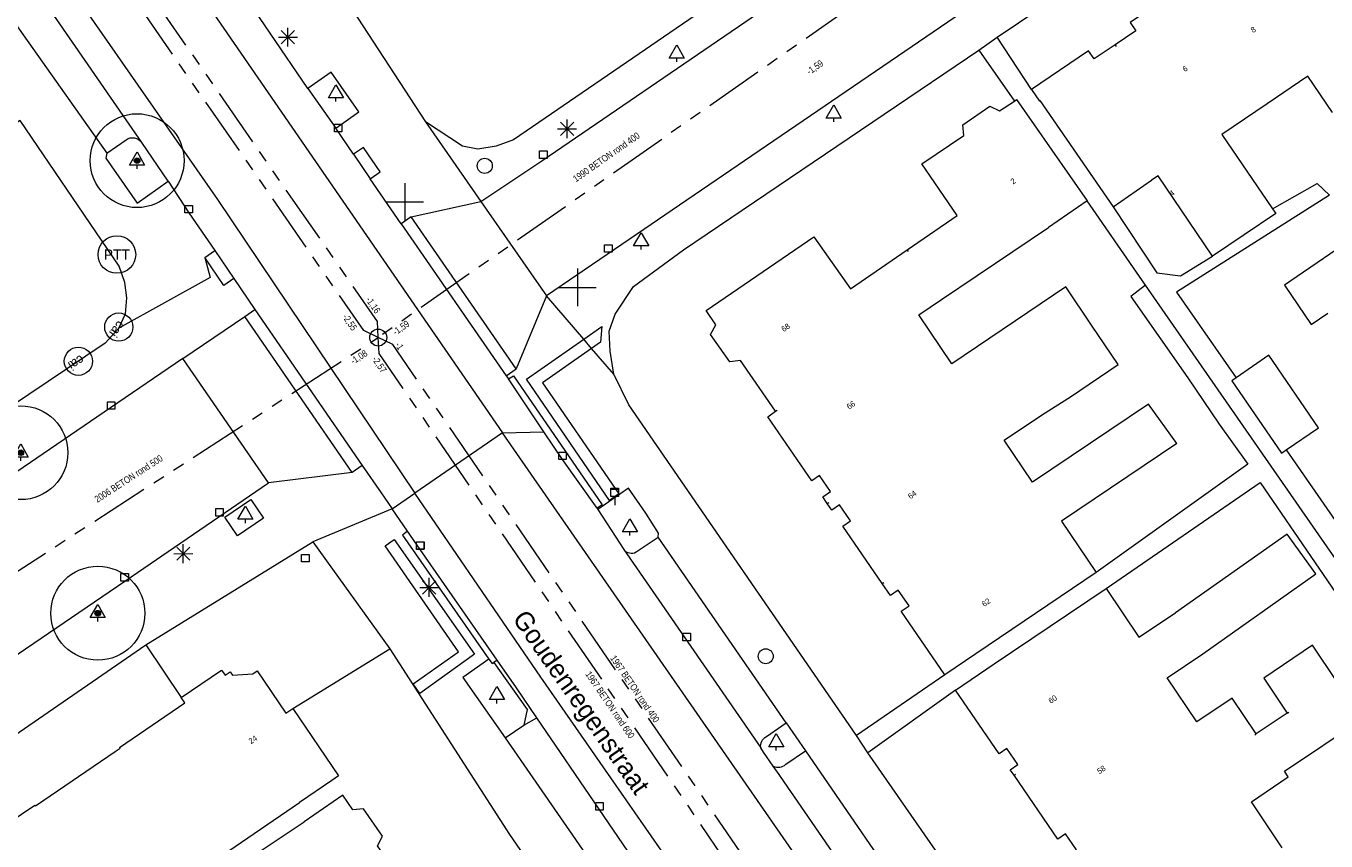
# Model space of a CAD drawing. Header units: millimetres. Extents: x 812 to 183790, y 13 to 580968.
# Tile 256 of 256: x 182815 to 182884, y 580542 to 580586. Entities that reach past the tile are written whole.
import ezdxf

# ---------------------------------------------------------------- set-up
doc = ezdxf.new("R2010")
doc.units = ezdxf.units.MM
doc.header["$LTSCALE"] = 5
for name, pattern in [('DGN1', [336.0003, 0, -336.0003]), ('DGN3', [672.0006, 448.0004, -224.0002]), ('PHANTOM2', [1.25, 0.625, -0.125, 0.125, -0.125, 0.125, -0.125])]:
    doc.linetypes.add(name, pattern=pattern)
for name, color, linetype, lineweight in [('000 BOB begin', 252, 'Continuous', 13), ('000 BOB eind', 252, 'Continuous', 13), ('000 Specificaties_S', 252, 'Continuous', 13), ('046 GEMENGD STELSEL', 252, 'PHANTOM2', 0), ('afvalbak', 252, 'Continuous', 9), ('beheer openbare ruimte wegbeheer', 252, 'Continuous', 9), ('boom', 252, 'Continuous', 9), ('brandkraan -put', 252, 'Continuous', 9), ('cai-kast', 252, 'Continuous', 9), ('Grens overig bouwwerk IMGEO uitbreiding populatie', 7, 'Continuous', 0), ('hoofdgebouw', 252, 'Continuous', 9), ('huisnummerreeks BGT', 252, 'Continuous', 9), ('inspectie- rioolput', 252, 'Continuous', 9), ('kant verharding', 252, 'Continuous', 9), ('kolk', 252, 'Continuous', 9), ('lichtmast', 252, 'Continuous', 9), ('maaiveld', 6, 'Continuous', 0), ('openbaar ruimte label', 252, 'Continuous', 9), ('sluitlijn', 252, 'DGN3', 9), ('verkeersbord', 252, 'Continuous', 9), ('waterleidingput', 252, 'Continuous', 9)]:
    doc.layers.add(name, color=color, linetype=linetype, lineweight=lineweight)
for name, color, linetype, lineweight, true_color in [('brievenbus', 7, 'Continuous', 0, 0xe17000), ('dakrand', 1, 'Continuous', 0, 0xff0000), ('scheidingsmuur', 1, 'DGN1', 13, 0xff0000)]:
    doc.layers.add(name, color=color, linetype=linetype, lineweight=lineweight, true_color=true_color)
doc.styles.add('Arial Narrow', font='Arial Narrow.shx')
doc.styles.add('Styledgn000', font='dgn000.shx')
doc.styles.add('Styledgn003', font='dgn003.shx')

# ---------------------------------------------------------------- blocks, each defined once
blk = doc.blocks.new('CAITR106')
at = {"layer": 'cai-kast', "color": 251, "linetype": 'Continuous', "lineweight": 0, "true_color": 0x696969}
blk.add_circle((-0.014, -0.019), 0.75, dxfattribs=at)
at = {"layer": 'cai-kast', "color": 251, "linetype": 'Continuous', "lineweight": 0, "true_color": 0x696969, "insert": (-0.097, -0.127), "char_height": 0.5, "attachment_point": 5, "rotation": 232.65723, "line_spacing_factor": 0.8, "style": 'Styledgn000'}
blk.add_mtext('{\\C251;cai}', dxfattribs=at)
blk = doc.blocks.new('BOOM1115')
at = {"layer": 'boom', "color": 251, "linetype": 'Continuous', "lineweight": 0, "true_color": 0x696969}
blk.add_line((0, -0.433), (0, -0.233), dxfattribs=at)
at = {"layer": 'boom', "color": 251, "linetype": 'Continuous', "lineweight": 0, "true_color": 0x696969, "flags": 128}
blk.add_lwpolyline([(-0.4, -0.233), (0, 0.467), (0.4, -0.233), (-0.4, -0.233)], dxfattribs=at)
blk = doc.blocks.new('SKOLK1501')
at = {"layer": 'kolk', "color": 251, "linetype": 'Continuous', "lineweight": 0, "true_color": 0x696969, "flags": 128}
blk.add_lwpolyline([(-0.2, 0.4), (0.2, 0.4), (0.2, 0), (-0.2, 0), (-0.2, 0.4)], dxfattribs=at)
blk = doc.blocks.new('SKOLK1661')
at = {"layer": 'kolk', "color": 251, "linetype": 'Continuous', "lineweight": 0, "true_color": 0x696969, "flags": 128}
blk.add_lwpolyline([(-0.2, 0.4), (0.2, 0.4), (0.2, 0), (-0.2, 0), (-0.2, 0.4)], dxfattribs=at)
blk = doc.blocks.new('SKOLK1682')
at = {"layer": 'kolk', "color": 251, "linetype": 'Continuous', "lineweight": 0, "true_color": 0x696969, "flags": 128}
blk.add_lwpolyline([(-0.2, 0.4), (0.2, 0.4), (0.2, 0), (-0.2, 0), (-0.2, 0.4)], dxfattribs=at)
blk = doc.blocks.new('LANTP794')
at = {"layer": 'lichtmast', "color": 251, "linetype": 'Continuous', "lineweight": 0, "true_color": 0x696969}
for p, q in [((-0.5, 0), (0.5, 0.001)), ((0.354, -0.354), (-0.354, 0.354)), ((-0.354, -0.354), (0.354, 0.354)), ((0, -0.5), (0, 0.5))]:
    blk.add_line(p, q, dxfattribs=at)
blk = doc.blocks.new('AFVAL55')
at = {"layer": 'afvalbak', "color": 251, "linetype": 'Continuous', "lineweight": 0, "true_color": 0x696969, "flags": 128}
for points in [[(-0.2, 0.45), (0.2, 0.45), (0.2, 0), (-0.2, 0), (-0.2, 0.45)], [(-0.2, 0.4), (0.2, 0.4)], [(0, 0), (0, -0.45)]]:
    blk.add_lwpolyline(points, dxfattribs=at)
blk = doc.blocks.new('RIOOLP647')
at = {"layer": 'inspectie- rioolput', "color": 251, "linetype": 'Continuous', "lineweight": 0, "true_color": 0x696969}
blk.add_circle((0, 0), 0.9, dxfattribs=at)
blk = doc.blocks.new('SKOLK1848')
at = {"layer": 'kolk', "color": 251, "linetype": 'Continuous', "lineweight": 0, "true_color": 0x696969, "flags": 128}
blk.add_lwpolyline([(-0.2, 0.4), (0.2, 0.4), (0.2, 0), (-0.2, 0), (-0.2, 0.4)], dxfattribs=at)
blk = doc.blocks.new('SKOLK2090')
at = {"layer": 'kolk', "color": 251, "linetype": 'Continuous', "lineweight": 0, "true_color": 0x696969, "flags": 128}
blk.add_lwpolyline([(-0.2, 0.4), (0.2, 0.4), (0.2, 0), (-0.2, 0), (-0.2, 0.4)], dxfattribs=at)
blk = doc.blocks.new('BBUS4')
at = {"layer": 'brievenbus', "color": 251, "linetype": 'Continuous', "lineweight": 0, "true_color": 0x696969}
blk.add_circle((0, 0), 1, dxfattribs=at)
at = {"layer": 'brievenbus', "color": 251, "linetype": 'Continuous', "lineweight": 0, "true_color": 0x696969, "insert": (0, 0), "char_height": 0.55, "attachment_point": 5, "line_spacing_factor": 0.8, "style": 'Styledgn003'}
blk.add_mtext('{\\Fdgn000|c0;\\C251;PTT}', dxfattribs=at)
blk = doc.blocks.new('BOOM1740')
at = {"layer": 'boom', "color": 251, "linetype": 'Continuous', "lineweight": 0, "true_color": 0x696969}
blk.add_line((0, -0.433), (0, -0.233), dxfattribs=at)
at = {"layer": 'boom', "color": 251, "linetype": 'Continuous', "lineweight": 0, "true_color": 0x696969, "flags": 128}
blk.add_lwpolyline([(-0.4, -0.233), (0, 0.467), (0.4, -0.233), (-0.4, -0.233)], dxfattribs=at)
blk = doc.blocks.new('VERKB185')
at = {"layer": 'verkeersbord', "color": 251, "linetype": 'Continuous', "lineweight": 0, "true_color": 0x696969}
for p, q in [((0, 1), (0, -1)), ((-1, 0), (1, 0))]:
    blk.add_line(p, q, dxfattribs=at)
blk = doc.blocks.new('BRANDK188')
at = {"layer": 'brandkraan -put', "color": 251, "linetype": 'Continuous', "lineweight": 0, "true_color": 0x696969}
blk.add_circle((0, 0), 0.4, dxfattribs=at)
blk = doc.blocks.new('WATERP223')
at = {"layer": 'waterleidingput', "color": 251, "linetype": 'Continuous', "lineweight": 0, "true_color": 0x696969}
blk.add_circle((0, 0), 0.4, dxfattribs=at)
blk = doc.blocks.new('SKOLK2622')
at = {"layer": 'kolk', "color": 251, "linetype": 'Continuous', "lineweight": 0, "true_color": 0x696969, "flags": 128}
blk.add_lwpolyline([(-0.2, 0.4), (0.2, 0.4), (0.2, 0), (-0.2, 0), (-0.2, 0.4)], dxfattribs=at)
blk = doc.blocks.new('BOOM2258')
at = {"layer": 'boom', "color": 251, "linetype": 'Continuous', "lineweight": 0, "true_color": 0x696969}
blk.add_line((0, -0.433), (0, -0.233), dxfattribs=at)
at = {"layer": 'boom', "color": 251, "linetype": 'Continuous', "lineweight": 0, "true_color": 0x696969, "flags": 128}
blk.add_lwpolyline([(-0.4, -0.233), (0, 0.467), (0.4, -0.233), (-0.4, -0.233)], dxfattribs=at)
blk = doc.blocks.new('BOOM2449')
at = {"layer": 'boom', "color": 251, "linetype": 'Continuous', "lineweight": 0, "true_color": 0x696969}
blk.add_line((0, -0.433), (0, -0.233), dxfattribs=at)
at = {"layer": 'boom', "color": 251, "linetype": 'Continuous', "lineweight": 0, "true_color": 0x696969, "flags": 128}
blk.add_lwpolyline([(-0.4, -0.233), (0, 0.467), (0.4, -0.233), (-0.4, -0.233)], dxfattribs=at)
blk = doc.blocks.new('BOOM2464')
at = {"layer": 'boom', "color": 251, "linetype": 'Continuous', "lineweight": 0, "true_color": 0x696969}
blk.add_line((0, -0.433), (0, -0.233), dxfattribs=at)
at = {"layer": 'boom', "color": 251, "linetype": 'Continuous', "lineweight": 0, "true_color": 0x696969, "flags": 128}
blk.add_lwpolyline([(-0.4, -0.233), (0, 0.467), (0.4, -0.233), (-0.4, -0.233)], dxfattribs=at)
blk = doc.blocks.new('LANTP1411')
at = {"layer": 'lichtmast', "color": 251, "linetype": 'Continuous', "lineweight": 0, "true_color": 0x696969}
for p, q in [((-0.5, 0), (0.5, 0.001)), ((0.354, -0.354), (-0.354, 0.354)), ((-0.354, -0.354), (0.354, 0.354)), ((0, -0.5), (0, 0.5))]:
    blk.add_line(p, q, dxfattribs=at)
blk = doc.blocks.new('BOOM2692')
at = {"layer": 'boom', "color": 251, "linetype": 'Continuous', "lineweight": 0, "true_color": 0x696969}
blk.add_line((0, -0.433), (0, -0.233), dxfattribs=at)
at = {"layer": 'boom', "color": 251, "linetype": 'Continuous', "lineweight": 0, "true_color": 0x696969, "flags": 128}
blk.add_lwpolyline([(-0.4, -0.233), (0, 0.467), (0.4, -0.233), (-0.4, -0.233)], dxfattribs=at)
blk = doc.blocks.new('VERKB293')
at = {"layer": 'verkeersbord', "color": 251, "linetype": 'Continuous', "lineweight": 0, "true_color": 0x696969}
for p, q in [((0, 1), (0, -1)), ((-1, 0), (1, 0))]:
    blk.add_line(p, q, dxfattribs=at)
blk = doc.blocks.new('CAITR227')
at = {"layer": 'cai-kast', "color": 251, "linetype": 'Continuous', "lineweight": 0, "true_color": 0x696969}
blk.add_circle((-0.02, -0.013), 0.75, dxfattribs=at)
at = {"layer": 'cai-kast', "color": 251, "linetype": 'Continuous', "lineweight": 0, "true_color": 0x696969, "insert": (-0.135, -0.086), "char_height": 0.5, "attachment_point": 5, "rotation": 212.37835, "line_spacing_factor": 0.8, "style": 'Styledgn000'}
blk.add_mtext('{\\C251;cai}', dxfattribs=at)
blk = doc.blocks.new('LANTP1530')
at = {"layer": 'lichtmast', "color": 251, "linetype": 'Continuous', "lineweight": 0, "true_color": 0x696969}
for p, q in [((-0.5, 0), (0.5, 0.001)), ((0.354, -0.354), (-0.354, 0.354)), ((-0.354, -0.354), (0.354, 0.354)), ((0, -0.5), (0, 0.5))]:
    blk.add_line(p, q, dxfattribs=at)
blk = doc.blocks.new('SKOLK3522')
at = {"layer": 'kolk', "color": 251, "linetype": 'Continuous', "lineweight": 0, "true_color": 0x696969, "flags": 128}
blk.add_lwpolyline([(-0.2, 0.4), (0.2, 0.4), (0.2, 0), (-0.2, 0), (-0.2, 0.4)], dxfattribs=at)
blk = doc.blocks.new('SKOLK3591')
at = {"layer": 'kolk', "color": 251, "linetype": 'Continuous', "lineweight": 0, "true_color": 0x696969, "flags": 128}
blk.add_lwpolyline([(-0.2, 0.4), (0.2, 0.4), (0.2, 0), (-0.2, 0), (-0.2, 0.4)], dxfattribs=at)
blk = doc.blocks.new('BOOM2928')
at = {"layer": 'boom', "color": 251, "linetype": 'Continuous', "lineweight": 0, "true_color": 0x696969}
blk.add_line((0, -0.433), (0, -0.233), dxfattribs=at)
at = {"layer": 'boom', "color": 251, "linetype": 'Continuous', "lineweight": 0, "true_color": 0x696969, "flags": 128}
blk.add_lwpolyline([(-0.4, -0.233), (0, 0.467), (0.4, -0.233), (-0.4, -0.233)], dxfattribs=at)
blk = doc.blocks.new('SKOLK3747')
at = {"layer": 'kolk', "color": 251, "linetype": 'Continuous', "lineweight": 0, "true_color": 0x696969, "flags": 128}
blk.add_lwpolyline([(-0.2, 0.4), (0.2, 0.4), (0.2, 0), (-0.2, 0), (-0.2, 0.4)], dxfattribs=at)
blk = doc.blocks.new('BOOM3140')
at = {"layer": 'boom', "color": 251, "linetype": 'Continuous', "lineweight": 0, "true_color": 0x696969}
blk.add_line((0, -0.433), (0, -0.233), dxfattribs=at)
at = {"layer": 'boom', "color": 251, "linetype": 'Continuous', "lineweight": 0, "true_color": 0x696969, "flags": 128}
blk.add_lwpolyline([(-0.4, -0.233), (0, 0.467), (0.4, -0.233), (-0.4, -0.233)], dxfattribs=at)
blk = doc.blocks.new('SKOLK4095')
at = {"layer": 'kolk', "color": 251, "linetype": 'Continuous', "lineweight": 0, "true_color": 0x696969, "flags": 128}
blk.add_lwpolyline([(-0.2, 0.4), (0.2, 0.4), (0.2, 0), (-0.2, 0), (-0.2, 0.4)], dxfattribs=at)
blk = doc.blocks.new('BOOM3304')
at = {"layer": 'boom', "color": 251, "linetype": 'Continuous', "lineweight": 0, "true_color": 0x696969}
blk.add_line((0, -0.433), (0, -0.233), dxfattribs=at)
at = {"layer": 'boom', "color": 251, "linetype": 'Continuous', "lineweight": 0, "true_color": 0x696969, "flags": 128}
blk.add_lwpolyline([(-0.4, -0.233), (0, 0.467), (0.4, -0.233), (-0.4, -0.233)], dxfattribs=at)
blk = doc.blocks.new('SKOLK4212')
at = {"layer": 'kolk', "color": 251, "linetype": 'Continuous', "lineweight": 0, "true_color": 0x696969, "flags": 128}
blk.add_lwpolyline([(-0.2, 0.4), (0.2, 0.4), (0.2, 0), (-0.2, 0), (-0.2, 0.4)], dxfattribs=at)
blk = doc.blocks.new('SKOLK4214')
at = {"layer": 'kolk', "color": 251, "linetype": 'Continuous', "lineweight": 0, "true_color": 0x696969, "flags": 128}
blk.add_lwpolyline([(-0.2, 0.4), (0.2, 0.4), (0.2, 0), (-0.2, 0), (-0.2, 0.4)], dxfattribs=at)
blk = doc.blocks.new('SKOLK4523')
at = {"layer": 'kolk', "color": 251, "linetype": 'Continuous', "lineweight": 0, "true_color": 0x696969, "flags": 128}
blk.add_lwpolyline([(-0.2, 0.4), (0.2, 0.4), (0.2, 0), (-0.2, 0), (-0.2, 0.4)], dxfattribs=at)
blk = doc.blocks.new('LANTP1944')
at = {"layer": 'lichtmast', "color": 251, "linetype": 'Continuous', "lineweight": 0, "true_color": 0x696969}
for p, q in [((-0.5, 0), (0.5, 0.001)), ((0.354, -0.354), (-0.354, 0.354)), ((-0.354, -0.354), (0.354, 0.354)), ((0, -0.5), (0, 0.5))]:
    blk.add_line(p, q, dxfattribs=at)
blk = doc.blocks.new('BOOM3693')
at = {"layer": 'boom', "color": 251, "linetype": 'Continuous', "lineweight": 0, "true_color": 0x696969}
blk.add_line((0, -0.433), (0, -0.233), dxfattribs=at)
at = {"layer": 'boom', "color": 251, "linetype": 'Continuous', "lineweight": 0, "true_color": 0x696969, "flags": 128}
blk.add_lwpolyline([(-0.4, -0.233), (0, 0.467), (0.4, -0.233), (-0.4, -0.233)], dxfattribs=at)
blk = doc.blocks.new('BOOM3740')
at = {"layer": 'boom', "color": 251, "linetype": 'Continuous', "lineweight": 0, "true_color": 0x696969}
blk.add_line((0, -0.433), (0, -0.233), dxfattribs=at)
at = {"layer": 'boom', "color": 251, "linetype": 'Continuous', "lineweight": 0, "true_color": 0x696969, "flags": 128}
blk.add_lwpolyline([(-0.4, -0.233), (0, 0.467), (0.4, -0.233), (-0.4, -0.233)], dxfattribs=at)
blk = doc.blocks.new('BOOM')
at = {"ltscale": 0.1}
h = blk.add_hatch(color=256, dxfattribs=at)
edge = h.paths.add_edge_path()
edge.add_arc((0, 0), 0.15, 0, 360)
for radius in [2.5, 0.045]:
    blk.add_circle((0, 0), radius)
blk.add_circle((0, 0), 0.15, dxfattribs=at)

msp = doc.modelspace()

# ---------------------------------------------------------------- linework, layer by layer
at = {"layer": '046 GEMENGD STELSEL', "flags": 128}
for points in [[(182833.863, 580568.935), (182833.093, 580569.318), (182806.672, 580607.517), (182806.587, 580608.358)], [(182833.863, 580568.935), (182833.819, 580569.797), (182807.343, 580607.99), (182806.587, 580608.358)], [(182859.19, 580586.653), (182833.863, 580568.935)], [(182808.279, 580552.36), (182833.863, 580568.935)], [(182860.145, 580530.479), (182859.385, 580530.756), (182833.917, 580568.092), (182833.863, 580568.935)], [(182860.145, 580530.479), (182860.163, 580531.263), (182834.634, 580568.573), (182833.863, 580568.935)]]:
    msp.add_lwpolyline(points, dxfattribs=at)
at = {"layer": 'beheer openbare ruimte wegbeheer', "color": 251, "lineweight": 0, "true_color": 0x696969}
for points in [[(182803.208, 580617.97), (182840.466, 580563.866)], [(182844.795, 580568.848), (182842.81, 580571.158)], [(182845.216, 580568.358), (182844.795, 580568.848)], [(182846.395, 580566.986), (182845.216, 580568.358)], [(182840.466, 580563.866), (182835.815, 580560.655)], [(182840.466, 580563.866), (182842.67, 580563.923)], [(182834.595, 580559.814), (182835.815, 580560.655)], [(182841.614, 580548.296), (182842.305, 580548.679)], [(182840.608, 580547.619), (182841.614, 580548.296)]]:
    msp.add_lwpolyline(points, dxfattribs=at)
at = {"layer": 'beheer openbare ruimte wegbeheer', "color": 251, "lineweight": 0, "true_color": 0x696969, "flags": 128}
for points in [[(182798.819, 580614.703), (182807.13, 580602.536), (182814.498, 580591.813), (182825.308, 580576.285), (182835.815, 580560.655)], [(182895.241, 580484.895), (182884.852, 580500), (182875.696, 580513.061), (182840.466, 580563.866)], [(182890.432, 580481.575), (182867.99, 580514.035), (182852.119, 580537.037), (182842.516, 580550.854), (182835.815, 580560.655)]]:
    msp.add_lwpolyline(points, dxfattribs=at)
at = {"layer": 'dakrand', "color": 251, "lineweight": 0, "true_color": 0x696969}
msp.add_lwpolyline([(182876.356, 580563.296), (182874.857, 580565.383)], dxfattribs=at)
at = {"layer": 'dakrand', "color": 251, "lineweight": 0, "true_color": 0x696969, "flags": 128}
msp.add_lwpolyline([(182877.757, 580552.099), (182883.754, 580556.344), (182882.245, 580558.465), (182876.29, 580554.28)], dxfattribs=at)
at = {"layer": 'Grens overig bouwwerk IMGEO uitbreiding populatie', "color": 251, "lineweight": 0, "true_color": 0x696969, "flags": 128}
msp.add_lwpolyline([(182882.185, 580562.952), (182883.907, 580564.13), (182881.264, 580567.991), (182879.519, 580566.797)], dxfattribs=at)
at = {"layer": 'hoofdgebouw', "color": 251, "lineweight": 0, "true_color": 0x696969, "flags": 128}
for points in [[(182876.857, 580587.733), (182873.88, 580585.71), (182874.18, 580585.27), (182873.075, 580584.523)], [(182873.075, 580584.523), (182871.96, 580583.77), (182871.66, 580584.21), (182868.63, 580582.14)], [(182884.644, 580580.927), (182883.334, 580582.855), (182881.166, 580581.382)], [(182868.63, 580582.14), (182869.05, 580581.53), (182869.07, 580581.55), (182872.97, 580575.9)], [(182862.014, 580573.602), (182864.68, 580575.43), (182862.79, 580578.19), (182865.02, 580579.7), (182864.97, 580580.27), (182866.41, 580581.26), (182866.93, 580581), (182867.721, 580581.53)], [(182867.721, 580581.53), (182867.84, 580581.61), (182871.59, 580576.21)], [(182881.166, 580581.382), (182878.767, 580579.751), (182881.457, 580575.793)], [(182886.502, 580578.139), (182886.21, 580577.941), (182887.989, 580575.324), (182887.119, 580574.729), (182886.919, 580575.02), (182882.094, 580571.719), (182883.522, 580569.633), (182884.405, 580570.237)], [(182878.271, 580573.266), (182875.364, 580577.544), (182875.02, 580577.31)], [(182881.457, 580575.793), (182881.625, 580575.545), (182879.943, 580574.402)], [(182855.01, 580565.01), (182853.14, 580567.71), (182852.57, 580567.65), (182851.55, 580569.1), (182851.83, 580569.61), (182851.31, 580570.37), (182857.05, 580574.3), (182858.99, 580571.53), (182862.014, 580573.602)], [(182871.822, 580569.6), (182870.453, 580571.632), (182864.382, 580567.541), (182862.63, 580570.141)], [(182870.709, 580565.786), (182873.242, 580567.493), (182871.822, 580569.6)], [(182857.76, 580560.1), (182857.52, 580560.45), (182857.93, 580560.74), (182857.35, 580561.59), (182856.94, 580561.31), (182854.6, 580564.72), (182855.01, 580565.01)], [(182868.686, 580561.225), (182867.176, 580563.467), (182869.219, 580564.844)], [(182876.356, 580563.296), (182870.219, 580559.16), (182872.067, 580556.417)], [(182860.688, 580555.831), (182858.59, 580558.89), (182859, 580559.18), (182858.41, 580560.03), (182858, 580559.75), (182857.76, 580560.1)], [(182864.01, 580550.97), (182861.69, 580554.36), (182862.11, 580554.64), (182861.53, 580555.48), (182861.12, 580555.2), (182860.688, 580555.831)], [(182872.604, 580555.571), (182874.35, 580552.975), (182876.29, 580554.28)], [(182884.882, 580550.622), (182883.587, 580552.548), (182880.989, 580550.801), (182882.244, 580548.935)], [(182823.37, 580549.77), (182825.52, 580551.22), (182825.71, 580550.95), (182825.98, 580551.14), (182826.11, 580550.95), (182827.18, 580551.03), (182827.42, 580551.18), (182828.94, 580548.93), (182829.32, 580549.18)], [(182880.594, 580547.826), (182879.312, 580549.732), (182877.427, 580548.464), (182875.847, 580550.814)], [(182867.702, 580545.625), (182867.5, 580545.92), (182867.91, 580546.2), (182867.32, 580547.05), (182866.91, 580546.76), (182864.58, 580550.15)], [(182881.979, 580541.764), (182880.33, 580544.217), (182882.294, 580545.538), (182882.093, 580545.836), (182886.23, 580548.618), (182884.882, 580550.622)], [(182819.851, 580546.886), (182820.12, 580547.07), (182820.09, 580547.11), (182823.56, 580549.49), (182823.37, 580549.77)], [(182829.32, 580549.18), (182831.75, 580545.59), (182831.39, 580545.35), (182829.67, 580544.18)], [(182813.492, 580542.622), (182815.58, 580544.04), (182815.62, 580543.99), (182819.851, 580546.886)], [(182870.792, 580541.128), (182870.62, 580541.38), (182871.03, 580541.66), (182870.44, 580542.51), (182870.03, 580542.23), (182867.702, 580545.625)], [(182835.472, 580539.469), (182833.82, 580541.87), (182834.08, 580542.39), (182833.08, 580543.83), (182832.51, 580543.78), (182831.97, 580544.56), (182829.91, 580543.14)]]:
    msp.add_lwpolyline(points, dxfattribs=at)
at = {"layer": 'hoofdgebouw', "color": 251, "lineweight": 0, "true_color": 0x696969}
for points in [[(182872.97, 580575.9), (182875.02, 580577.31)], [(182871.59, 580576.21), (182869.53, 580574.79)], [(182863.84, 580570.956), (182869.53, 580574.79)], [(182879.943, 580574.402), (182878.271, 580573.266)], [(182862.63, 580570.141), (182863.84, 580570.956)], [(182874.857, 580565.383), (182868.686, 580561.225)], [(182869.219, 580564.844), (182870.709, 580565.786)], [(182872.067, 580556.417), (182865.66, 580552.1)], [(182866.64, 580551.56), (182872.604, 580555.571)], [(182865.66, 580552.1), (182864.01, 580550.97)], [(182875.847, 580550.814), (182877.757, 580552.099)], [(182864.58, 580550.15), (182866.64, 580551.56)], [(182882.244, 580548.935), (182880.594, 580547.826)], [(182824.502, 580540.651), (182829.67, 580544.18)], [(182825.823, 580540.404), (182829.91, 580543.14)]]:
    msp.add_lwpolyline(points, dxfattribs=at)
at = {"layer": 'kant verharding', "color": 251, "lineweight": 0, "true_color": 0x696969, "flags": 128}
for points in [[(182842.43, 580606.19), (182852.367, 580612.927), (182852.869, 580612.111), (182850.862, 580610.722), (182827.28, 580594.402), (182828.609, 580592.359), (182836.377, 580580.419)], [(182850.65, 580591.056), (182852.757, 580587.847), (182852.159, 580587.446), (182850.574, 580586.444), (182850.724, 580586.088), (182841.052, 580579.467), (182840.133, 580579.119), (182839.165, 580578.975), (182838.352, 580579.133), (182836.377, 580580.419), (182839.326, 580576.174), (182842.56, 580578.342), (182864.17, 580593.13), (182879.48, 580603.46), (182892.09, 580611.958)], [(182868.63, 580582.14), (182866.795, 580584.94), (182883.732, 580596.324), (182884.291, 580596.609), (182884.908, 580596.923), (182885.673, 580597.12), (182886.487, 580597.164), (182887.248, 580596.904), (182888.058, 580596.339), (182888.61, 580595.421), (182924.227, 580544.001), (182925.37, 580542.35), (182932.671, 580531.81), (182933.022, 580531.096), (182933.169, 580530.384), (182933.112, 580529.623), (182932.8, 580528.814), (182932.081, 580528.007), (182931.613, 580527.685), (182926.032, 580523.839), (182922.974, 580521.732), (182914.681, 580516.018), (182912.15, 580519.735)], [(182822.678, 580577.263), (182821.277, 580579.317), (182812.887, 580591.467), (182812.954, 580591.119), (182812.696, 580590.664), (182811.519, 580589.913), (182819.411, 580578.757), (182819.371, 580578.484), (182821.027, 580576.086), (182822.678, 580577.263), (182823.776, 580575.57), (182825.17, 580573.569), (182826.181, 580572.074), (182825.642, 580571.709), (182824.631, 580573.204), (182824.911, 580572.137), (182820.054, 580569.436), (182820.417, 580570.195), (182820.475, 580571.057), (182820.38, 580571.87), (182820.081, 580572.735), (182814.801, 580580.495), (182809.61, 580577.12)], [(182864.58, 580550.15), (182859.92, 580546.824), (182859.317, 580547.743), (182847.196, 580565.355), (182846.395, 580566.986), (182846.201, 580568.206), (182846.159, 580569.272), (182846.472, 580570.183), (182847.451, 580571.647), (182850.113, 580573.605), (182865.823, 580584.238), (182867.721, 580581.53)], [(182830.122, 580582.206), (182831.596, 580580.094)], [(182832.541, 580578.695), (182833.432, 580577.393)], [(182881.457, 580575.793), (182883.83, 580577.135), (182884.487, 580576.521), (182876.354, 580571.359), (182879.519, 580566.797)], [(182835.61, 580575.363), (182839.326, 580576.174), (182842.81, 580571.158)], [(182874.704, 580571.724), (182871.59, 580576.21)], [(182872.97, 580575.9), (182875.293, 580572.383), (182876.564, 580572.22), (182878.271, 580573.266)], [(182835.076, 580574.994), (182840.674, 580566.898), (182840.787, 580566.729), (182841.065, 580566.893), (182845.78, 580560.027), (182845.507, 580559.847), (182843.667, 580562.438), (182842.67, 580563.923), (182840.787, 580566.729)], [(182824.631, 580573.204), (182825.17, 580573.569)], [(182826.181, 580572.074), (182827.291, 580570.421)], [(182872.604, 580555.571), (182880.8, 580561.221), (182887.087, 580552.032), (182887.956, 580552.583), (182886.749, 580554.37), (182874.704, 580571.724), (182873.909, 580571.125), (182876.951, 580566.794), (182878.611, 580564.33), (182880.147, 580562.191), (182872.067, 580556.417)], [(182823.458, 580567.824), (182826.755, 580570.052), (182827.291, 580570.421), (182833.009, 580562.125), (182832.473, 580561.756), (182828.02, 580561.2)], [(182820.054, 580569.436), (182819.335, 580568.63), (182811.193, 580563.173), (182809.02, 580566.42)], [(182832.473, 580561.756), (182826.755, 580570.052)], [(182840.674, 580566.898), (182841.208, 580567.267)], [(182882.185, 580562.952), (182887.721, 580554.971), (182886.749, 580554.37)], [(182833.009, 580562.125), (182834.016, 580560.658), (182834.595, 580559.814)], [(182826.379, 580558.383), (182825.702, 580559.374), (182827.08, 580560.314), (182827.757, 580559.323), (182826.379, 580558.383)], [(182835.413, 580558.622), (182834.595, 580559.814), (182830.381, 580558.054), (182834.47, 580552.363), (182840.852, 580542.463), (182854.431, 580522.707), (182849.35, 580519.3)], [(182845.507, 580559.847), (182845.544, 580559.771)], [(182839.74, 580551.809), (182838.365, 580550.833), (182840.608, 580547.619), (182846.675, 580538.862), (182847.229, 580538.198), (182847.432, 580538.094), (182848.559, 580538.948), (182848.776, 580539.013), (182848.939, 580538.952), (182842.305, 580548.679), (182841.214, 580550.279), (182840.191, 580551.751), (182836.094, 580557.649), (182835.413, 580558.622), (182835.144, 580558.416), (182839.74, 580551.809), (182839.929, 580551.569), (182840.018, 580551.631), (182841.796, 580549.134), (182841.614, 580548.296)], [(182821.495, 580552.572), (182830.381, 580558.054)], [(182855.568, 580548.417), (182848.763, 580558.297)], [(182807.39, 580538.48), (182805.273, 580541.588), (182810.85, 580545.248), (182821.495, 580552.572), (182823.37, 580549.77)], [(182829.32, 580549.18), (182834.47, 580552.363)], [(182840.191, 580551.751), (182840.018, 580551.631)], [(182903.86, 580518.32), (182908.488, 580511.755), (182896.257, 580503.277), (182894.825, 580502.425), (182894.11, 580502.177), (182893.193, 580502.033), (182892.227, 580502.091), (182891.415, 580502.352), (182890.604, 580502.765), (182889.997, 580503.227), (182889.392, 580503.993), (182886.93, 580507.82), (182877.023, 580522.267), (182876.317, 580523.136), (182870.132, 580532.273), (182869.427, 580533.142), (182859.92, 580546.824)]]:
    msp.add_lwpolyline(points, dxfattribs=at)
for points in [[(182889.9, 580597.12, 0.397017), (182883.278, 580598.661), (182882.995, 580598.484), (182882.901, 580598.418), (182881.01, 580597.15), (182864.96, 580586.26), (182846.04, 580573.35), (182842.81, 580571.158), (182841.208, 580567.267), (182835.61, 580575.363), (182835.076, 580574.994), (182833.432, 580577.393), (182833.968, 580577.76), (182833.077, 580579.062), (182832.541, 580578.695), (182831.596, 580580.094), (182832.826, 580580.952), (182831.352, 580583.064), (182830.122, 580582.206), (182826.105, 580588.104), (182822.977, 580592.488), (182819.931, 580596.866), (182819.074, 580598.097), (182811.986, 580608.284)], [(182819.411, 580578.757), (182820.443, 580579.469, -0.412323), (182821.277, 580579.317)], [(182782.779, 580439.034), (182784.07, 580452.013), (182784.872, 580487.839), (182785.069, 580499.999), (182785.762, 580526.52), (182786.136, 580528.7), (182786.659, 580530.523), (182787.332, 580531.837), (182789.591, 580534.357), (182792.615, 580536.972), (182798.091, 580540.784), (182820.367, 580555.962), (182828.02, 580561.2), (182823.458, 580567.824), (182819.617, 580565.189), (182787.22, 580543.053, 0.020243), (182784.831, 580541.349, 0.019628), (182782.671, 580539.539)], [(182846.924, 580557.651, 0.361858), (182847.584, 580557.516), (182848.763, 580558.297), (182848.772, 580558.526), (182848.106, 580559.586), (182847.181, 580560.921), (182845.544, 580559.771), (182846.924, 580557.651), (182854.219, 580547.08, -0.315102), (182854.523, 580547.696), (182855.568, 580548.417), (182856.593, 580546.928), (182862.799, 580537.917), (182862.848, 580537.663), (182862.745, 580537.512), (182861.772, 580536.809), (182861.669, 580536.607), (182861.593, 580536.387), (182855.072, 580545.842), (182855.055, 580545.867), (182854.884, 580546.115, 0.305389), (182855.549, 580546.208), (182856.593, 580546.928)]]:
    msp.add_lwpolyline(points, format="xyb", dxfattribs=at)
at = {"layer": 'kant verharding', "color": 251, "lineweight": 0, "true_color": 0x696969}
for points in [[(182864.01, 580550.97), (182859.317, 580547.743)], [(182854.884, 580546.115), (182854.37, 580546.862), (182854.219, 580547.08)]]:
    msp.add_lwpolyline(points, dxfattribs=at)
at = {"layer": 'maaiveld', "color": 251, "lineweight": 0, "true_color": 0x696969}
for points in [[(182844.795, 580568.848), (182845.767, 580569.532)], [(182845.767, 580569.532), (182845.698, 580568.695)], [(182841.756, 580566.711), (182844.795, 580568.848)], [(182845.216, 580568.358), (182842.607, 580566.532)], [(182845.698, 580568.695), (182845.216, 580568.358)], [(182846.172, 580560.266), (182841.756, 580566.711)], [(182842.607, 580566.532), (182846.665, 580560.613)], [(182881.93, 580562.777), (182882.185, 580562.952)], [(182846.665, 580560.613), (182846.172, 580560.266)], [(182834.225, 580557.838), (182834.71, 580558.172)], [(182838.138, 580552.197), (182834.225, 580557.838)], [(182834.71, 580558.172), (182838.987, 580552.078)], [(182835.729, 580550.491), (182838.138, 580552.197)], [(182838.987, 580552.078), (182836.073, 580549.975)], [(182836.073, 580549.975), (182835.729, 580550.491)]]:
    msp.add_lwpolyline(points, dxfattribs=at)
at = {"layer": 'maaiveld', "color": 251, "lineweight": 0, "true_color": 0x696969, "flags": 128}
msp.add_lwpolyline([(182879.519, 580566.797), (182879.287, 580566.638), (182881.93, 580562.777)], dxfattribs=at)
at = {"layer": 'scheidingsmuur', "color": 251, "lineweight": 0, "ltscale": 0.1, "true_color": 0x696969, "flags": 128}
for points in [[(182880.97, 580589.884), (182886.264, 580582.027), (182888.146, 580579.257)], [(182867.702, 580545.625), (182875.671, 580551.071), (182875.847, 580550.814)]]:
    msp.add_lwpolyline(points, dxfattribs=at)
at = {"layer": 'scheidingsmuur', "color": 251, "lineweight": 0, "ltscale": 0.1, "true_color": 0x696969}
for points in [[(182876.857, 580587.733), (182881.166, 580581.382)], [(182873.075, 580584.523), (182879.943, 580574.402)], [(182862.014, 580573.602), (182863.84, 580570.956)], [(182855.01, 580565.01), (182862.63, 580570.141)], [(182857.76, 580560.1), (182871.822, 580569.6)], [(182860.688, 580555.831), (182868.686, 580561.225)], [(182882.244, 580548.935), (182884.882, 580550.622)], [(182880.594, 580547.826), (182870.792, 580541.128)]]:
    msp.add_lwpolyline(points, dxfattribs=at)
at = {"layer": 'sluitlijn', "color": 251, "lineweight": 0, "true_color": 0x696969}
msp.add_lwpolyline([(182865.823, 580584.238), (182866.795, 580584.94)], dxfattribs=at)

# ---------------------------------------------------------------- block references
at = {"color": 251, "linetype": 'Continuous', "lineweight": 0, "true_color": 0x696969}
for name, p in [('LANTP1944', (182829.057, 580584.926)), ('BOOM3140', (182849.75, 580584.051)), ('BOOM1740', (182831.612, 580581.931)), ('BOOM2928', (182858.106, 580580.854)), ('LANTP794', (182843.91, 580580.05)), ('SKOLK4523', (182831.732, 580579.892)), ('BOOM3304', (182821.028, 580578.355)), ('WATERP223', (182839.53, 580578.08)), ('SKOLK4214', (182842.65, 580578.47)), ('VERKB185', (182835.275, 580576.162)), ('SKOLK4095', (182823.776, 580575.57)), ('BBUS4', (182819.951, 580573.355)), ('BOOM2692', (182847.855, 580574.05)), ('SKOLK3591', (182846.11, 580573.48)), ('VERKB293', (182844.46, 580571.606)), ('CAITR106', (182820.065, 580569.512)), ('CAITR227', (182817.924, 580567.684)), ('SKOLK1682', (182819.644, 580565.118)), ('BOOM2464', (182814.838, 580562.802)), ('SKOLK1501', (182843.667, 580562.438)), ('AFVAL55', (182846.449, 580560.465)), ('SKOLK3747', (182825.413, 580559.425)), ('BOOM3693', (182826.794, 580559.489)), ('BOOM2258', (182847.256, 580558.823)), ('LANTP1411', (182823.487, 580557.426)), ('SKOLK1848', (182836.094, 580557.649)), ('SKOLK2622', (182836.098, 580557.657)), ('SKOLK1661', (182829.981, 580556.984)), ('SKOLK4212', (182820.367, 580555.962)), ('LANTP1530', (182836.572, 580555.632)), ('BOOM1115', (182818.936, 580554.255)), ('SKOLK3522', (182850.28, 580552.793)), ('BRANDK188', (182854.484, 580551.961)), ('BOOM2449', (182840.18, 580549.888)), ('BOOM3740', (182855.047, 580547.379)), ('SKOLK2090', (182845.634, 580543.768))]:
    msp.add_blockref(name, p, dxfattribs=at)
at = {"linetype": 'Continuous', "lineweight": 0, "xscale": 0.5, "yscale": 0.5}
msp.add_blockref('RIOOLP647', (182833.863, 580568.935), dxfattribs=at)
at = {"layer": 'boom'}
for p in [(182821.028, 580578.355), (182814.838, 580562.802), (182818.936, 580554.255)]:
    msp.add_blockref('BOOM', p, dxfattribs=at)

# ---------------------------------------------------------------- texts
at = {"layer": '000 BOB begin', "char_height": 0.36, "attachment_point": 5, "line_spacing_factor": 0.6, "style": 'Arial Narrow'}
for s, insert, rotation in [('-1,59', (182857.12, 580583.302), 34.95043), ('-1,16', (182833.564, 580570.648), 304.42309), ('-2,55', (182832.324, 580569.732), 304.42309)]:
    msp.add_mtext(s, dxfattribs=dict(at, insert=insert, rotation=rotation))
at = {"layer": '000 BOB eind', "char_height": 0.36, "attachment_point": 5, "line_spacing_factor": 0.6, "style": 'Arial Narrow'}
for s, insert, rotation in [('-1,59', (182835.092, 580569.431), 34.95043), ('-1,08', (182832.849, 580567.871), 32.65859), ('-1', (182834.991, 580568.488), 304.42309), ('-2,57', (182833.895, 580567.48), 304.42309)]:
    msp.add_mtext(s, dxfattribs=dict(at, insert=insert, rotation=rotation))
at = {"layer": '000 Specificaties_S', "char_height": 0.36, "attachment_point": 5, "line_spacing_factor": 0.6, "style": 'Arial Narrow'}
for s, insert, rotation in [('1990 BETON rond 400', (182846.001, 580578.545), 34.97547), ('2006 BETON rond 500', (182820.577, 580561.419), 32.93782), ('1967 BETON rond 400', (182847.522, 580550.225), 304.34989), ('1967 BETON rond 600', (182846.196, 580549.376), 304.34989)]:
    msp.add_mtext(s, dxfattribs=dict(at, insert=insert, rotation=rotation))
at = {"layer": 'huisnummerreeks BGT', "color": 251, "linetype": 'Continuous', "lineweight": 0, "true_color": 0x696969, "char_height": 0.3, "attachment_point": 5, "line_spacing_factor": 0.8, "style": 'Styledgn000'}
for s, insert, rotation in [('{\\C251;8}', (182880.433, 580585.326), 34.2), ('{\\C251;6}', (182876.803, 580583.252), 34.2), ('{\\C251;2}', (182867.653, 580577.261), 34.5), ('{\\C251;4}', (182876.1, 580576.628), 34.2), ('{\\C251;68}', (182855.543, 580569.468), 35), ('{\\C251;66}', (182859.021, 580565.335), 34.4), ('{\\C251;64}', (182862.28, 580560.565), 34.4), ('{\\C251;62}', (182866.212, 580554.829), 34.4), ('{\\C251;60}', (182869.758, 580549.672), 34.4), ('{\\C251;24}', (182827.191, 580547.522), 33.9), ('{\\C251;58}', (182872.345, 580545.922), 34.4)]:
    msp.add_mtext(s, dxfattribs=dict(at, insert=insert, rotation=rotation))
at = {"layer": 'openbaar ruimte label', "color": 251, "linetype": 'Continuous', "lineweight": 0, "true_color": 0x696969, "insert": (182844.553, 580549.436), "char_height": 1, "attachment_point": 5, "rotation": 304.9, "line_spacing_factor": 0.8, "style": 'Styledgn000'}
msp.add_mtext('{\\C251;Goudenregenstraat}', dxfattribs=at)

doc.saveas('drawing.dxf')
